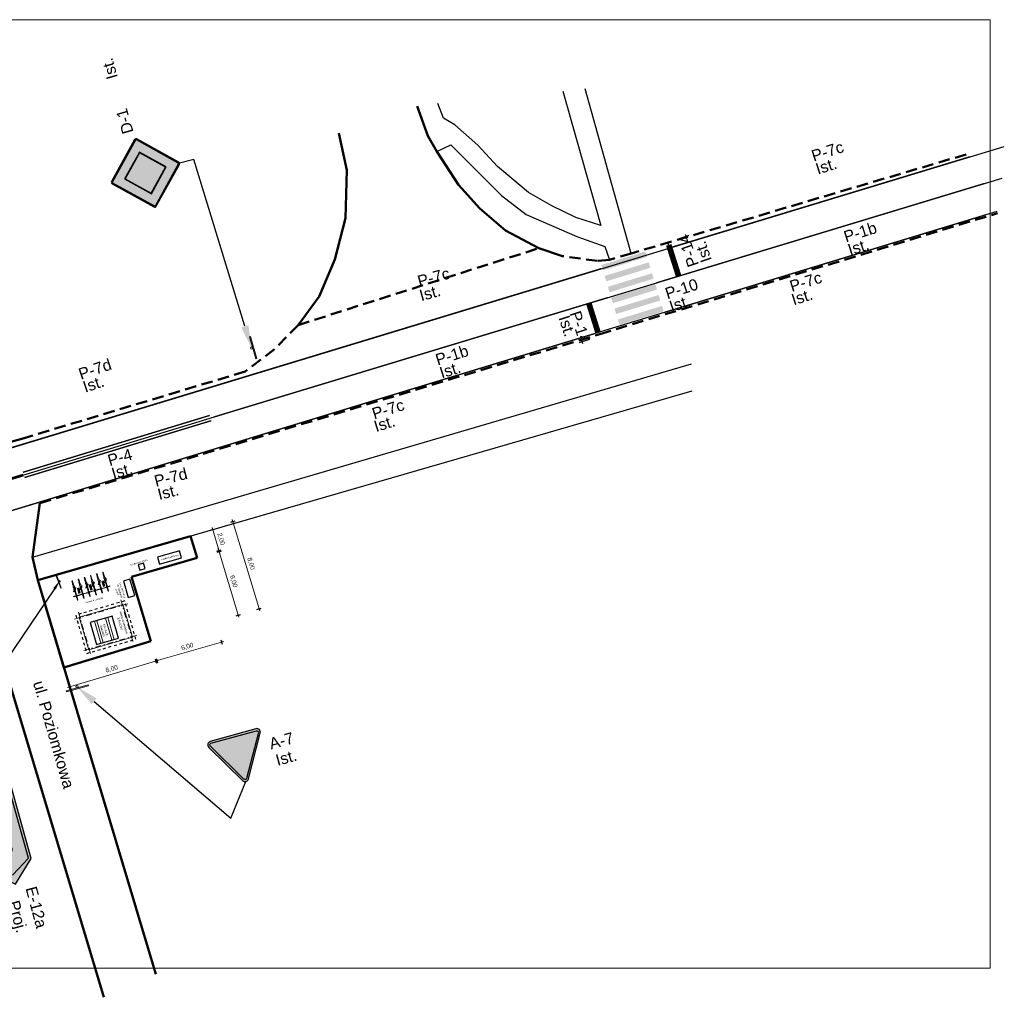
# Model space of a CAD drawing. Header units: millimetres. Extents: x -32728 to 16036, y -21222 to 1675.
# Tile 7 of 58: x 159 to 246, y 461 to 547. Entities that reach past the tile are written whole.
import ezdxf
from ezdxf import colors
from ezdxf.entities.mleader import LeaderData, LeaderLine
from ezdxf.math import Vec2, Vec3

# ---------------------------------------------------------------- set-up
doc = ezdxf.new("R2010")
doc.units = ezdxf.units.MM
for name, pattern in [('02_DONPL_Floorplan-H_revised$0$A-CZ0304_2000 ( Dashdot )', [1.001, 0.5, -0.25, 0.001, -0.25]), ('02_DONPL_Floorplan-H_revised$0$A-CZ0304_2000 DASHED', [1, 0.5, -0.5]), ('2', [1.5, 1, -0.5]), ('P-14', [1, 0.75, -0.25]), ('P-1B', [6, 2, -4]), ('P-1E', [2, 0, -1, 1]), ('P-7c', [2, 1, -1]), ('P-7d', [1, 1, 0])]:
    doc.linetypes.add(name, pattern=pattern)
doc.layers.add('0  podklady', color=250, linetype='Continuous', lineweight=5, plot=False)
doc.layers.add('pomoc', color=2, linetype='Continuous', lineweight=30, plot=False)
for name, color, linetype, lineweight in [('1 MOP zagospodarowanie', 250, 'Continuous', 30), ('1 pojazdy', 250, 'Continuous', 15), ('1 wiata', 250, 'Continuous', 20), ('10 znaki pionowe istniejące', 251, 'Continuous', 15), ('10 znaki pionowe projektowane', 1, 'Continuous', 15), ('10 znaki poziome istniejące', 251, 'Continuous', 15), ('2 droga', 250, 'Continuous', 50), ('2 kraweznik opornik', 5, 'Continuous', 50)]:
    doc.layers.add(name, color=color, linetype=linetype, lineweight=lineweight)
for name, color, linetype, lineweight, true_color in [('2 krawedz jezdni', 7, '2', 50, 0x000000), ('2 kraweznik wysoki', 7, 'Continuous', 50, 0x000000), ('4 wymiary', 7, 'Continuous', 15, 0x000000)]:
    doc.layers.add(name, color=color, linetype=linetype, lineweight=lineweight, true_color=true_color)
doc.layers.add('a znaki kierunku i miejscowosci', color=250, linetype='Continuous')
doc.layers.add('a znaki szlaki rowerowe', color=7, linetype='Continuous')
for name, color, linetype, true_color in [('ZWTraffic_Grey_0_0_0', 7, 'Continuous', 0x000000), ('ZWTraffic_Grey_1', 7, 'Continuous', 0x4c4c4c), ('ZWTraffic_Grey_2', 7, 'Continuous', 0xe1e1e1), ('ZWTraffic_Grey_255_255_255', 7, 'Continuous', 0xffffff)]:
    doc.layers.add(name, color=color, linetype=linetype, true_color=true_color)
doc.styles.add('Annotative', font='arial.ttf')
doc.styles.add('ARIAL', font='arial.ttf')
doc.styles.add('plan', font='arial.ttf', dxfattribs={"height": 1})
doc.styles.get("Standard").update_dxf_attribs({"font": 'arial.ttf'})
doc.dimstyles.new('plan', dxfattribs={"dimtxt": 1, "dimasz": 0.5, "dimexe": 0.5, "dimexo": 0.625, "dimgap": 0.2, "dimtad": 1, "dimzin": 1, "dimtxsty": 'plan', "dimblk": 'ARCHTICK', "dimcen": 1, "dimdle": 0.5, "dimadec": 4, "dimazin": 0, "dimtfac": 1, "dimtmove": 0, "dimatfit": 3, "dimfxl": 0.5, "dimfxlon": 1, "dimlwd": 15, "dimarcsym": 0})
picture_1 = doc.add_image_def('image49.png', size_in_pixel=(1872, 874))
picture_2 = doc.add_image_def('image115.png', size_in_pixel=(746, 746))

# ---------------------------------------------------------------- blocks, each defined once
blk = doc.blocks.new('Słupek')
h = blk.add_hatch(color=256)
h.paths.add_polyline_path([(-50, -5), (0, -5), (50, -5), (50, -10), (-50, -10)])
h.paths.add_polyline_path([(5, 0, 1), (-5, 0, 1)])
at = {"color": 7}
blk.add_lwpolyline([(-50, -5), (50, -5), (50, -10), (-50, -10)], close=True, dxfattribs=at)
blk.add_circle((0, 0), 5, dxfattribs=at)
blk = doc.blocks.new('P_Opis_Pionowe')
for tag, p in [('Symbol', (0, 0)), ('Stan', (5, 0))]:
    blk.add_attdef(tag, p, '', height=1)
at = {"flags": 1}
for tag, p in [('Wielkość', (0, -1.2)), ('Odblaskowość', (0, -2.4)), ('Aktywny', (0, -3.6)), ('Ilość', (0, -4.8)), ('Dodatkowe', (0, -6)), ('Kilometraż', (0, -7.2)), ('NrDrogi', (0, -8.4))]:
    blk.add_attdef(tag, p, '', height=1, dxfattribs=at)
blk = doc.blocks.new('A-7_')
at = {"layer": 'ZWTraffic_Grey_1'}
h = blk.add_hatch(color=256, dxfattribs=at)
h.dxf.hatch_style = 2
edge = h.paths.add_edge_path()
edge.add_arc((416, 783), 63, 330, 449.9871)
edge.add_line((416, 846), (416, 846))
edge.add_line((416, 846), (-416, 846))
edge.add_line((-416, 846), (-416, 846))
edge.add_arc((-416, 783), 63, 90, 210)
edge.add_line((-470, 752), (-55, 32))
edge.add_arc((0, 63), 63, 210, 330)
edge.add_line((55, 32), (470, 752))
h.paths.add_polyline_path([(440, 769, 0.57735), (416, 811), (-416, 811, 0.57735), (-440, 769), (-24, 49, 0.57735), (24, 49)])
h.paths.add_polyline_path([(210, 794), (210, 739, -0.385314), (-121, 373), (-217, 416), (-131, 478, 0.385314), (105, 739), (105, 794), (157, 739)], flags=16)
at = {"layer": 'ZWTraffic_Grey_2'}
h = blk.add_hatch(color=256, dxfattribs=at)
h.dxf.hatch_style = 1
h.paths.add_polyline_path([(-440, 769, -0.57735), (-416, 811), (416, 811, -0.57735), (440, 769), (24, 49, -0.57735), (-24, 49)])
at = {"layer": 'ZWTraffic_Grey_1'}
blk.add_lwpolyline([(-416, 846, 0.57735), (-470, 752), (-55, 32, 0.57735), (55, 32), (470, 752, 0.57735), (416, 846)], format="xyb", close=True, dxfattribs=at)
at = {"layer": 'ZWTraffic_Grey_2'}
blk.add_lwpolyline([(-416, 811), (416, 811, -0.57735), (440, 769), (24, 49, -0.57735), (-24, 49), (-440, 769, -0.57735)], format="xyb", close=True, dxfattribs=at)
blk = doc.blocks.new('D-1_')
at = {"layer": 'ZWTraffic_Grey_0_0_0'}
h = blk.add_hatch(color=256, dxfattribs=at)
h.dxf.hatch_style = 1
h.paths.add_polyline_path([(-615, 603), (-21, 9, 0.414214), (21, 9), (615, 603, 0.414214), (615, 645), (21, 1239, 0.414214), (-21, 1239), (-615, 645, 0.414214)])
h.paths.add_polyline_path([(-602, 615), (-8, 22, 0.414214), (8, 22), (602, 615, 0.414214), (602, 632), (8, 1226, 0.414214), (-8, 1226), (-602, 632, 0.414214)], flags=16)
h.paths.add_polyline_path([(0, 242), (-382, 624), (0, 1006), (382, 624)], flags=0)
h.paths.add_polyline_path([(0, 255), (-369, 624), (0, 993), (369, 624)], flags=0)
h = blk.add_hatch(color=256, dxfattribs=at)
h.dxf.hatch_style = 1
h.paths.add_polyline_path([(-381, 624), (0, 1006), (382, 624), (0, 242)])
h.paths.add_polyline_path([(-369, 624), (0, 993), (369, 624), (0, 255)], flags=16)
at = {"layer": 'ZWTraffic_Grey_2'}
h = blk.add_hatch(color=256, dxfattribs=at)
h.dxf.hatch_style = 1
h.paths.add_polyline_path([(0, 255), (369, 624), (0, 993), (-369, 624)])
at = {"layer": 'ZWTraffic_Grey_255_255_255'}
h = blk.add_hatch(color=256, dxfattribs=at)
h.dxf.hatch_style = 1
h.paths.add_polyline_path([(-602, 615, -0.414214), (-602, 632), (-8, 1226, -0.414214), (8, 1226), (602, 632, -0.414214), (602, 615), (8, 22, -0.414214), (-8, 22)])
h.paths.add_polyline_path([(-381, 624), (0, 1006), (382, 624), (0, 242)], flags=16)
h.paths.add_polyline_path([(-369, 624), (0, 993), (369, 624), (0, 255)], flags=0)
at = {"layer": 'ZWTraffic_Grey_0_0_0'}
for points in [[(21, 9), (615, 603, 0.414214), (615, 645), (21, 1239, 0.414214), (-21, 1239), (-615, 645, 0.414214), (-615, 603), (-21, 9, 0.414214)], [(8, 22), (602, 615, 0.414214), (602, 632), (8, 1226, 0.414214), (-8, 1226), (-602, 632, 0.414214), (-602, 615), (-8, 22, 0.414214), (8, 22)]]:
    blk.add_lwpolyline(points, format="xyb", close=True, dxfattribs=at)
for points in [[(0, 242), (382, 624), (0, 1006), (-381, 624), (0, 242)], [(0, 255), (369, 624), (0, 993), (-369, 624), (0, 255)]]:
    blk.add_lwpolyline(points, close=True, dxfattribs=at)
blk = doc.blocks.new('P_Opis_Poziome')
for tag, p in [('SYMBOL', (0, 0)), ('DŁUGOŚĆ', (0, -1.2)), ('STAN', (0, -2.4))]:
    blk.add_attdef(tag, p, '', height=1)
at = {"flags": 1}
for tag, p in [('Powierzchnia', (0, -3.6)), ('Powierzchnia_na_mb', (0, -4.8))]:
    blk.add_attdef(tag, p, '', height=1, dxfattribs=at)
blk = doc.blocks.new('zw$9148')
at = {"layer": 'a znaki szlaki rowerowe'}
h = blk.add_hatch(color=22, dxfattribs=at)
h.dxf.hatch_style = 1
h.paths.add_polyline_path([(0, 0), (6.041, 0), (6.933, 0.975), (6.041, 1.95), (0, 1.95)])
h.paths.add_polyline_path([(0.087, 0.12), (5.988, 0.12), (6.502, 0.975), (5.988, 1.83), (0.087, 1.83)], flags=16)
blk.add_hatch(color=255, dxfattribs=at).paths.add_polyline_path([(0.087, 0.12), (5.988, 0.12), (6.502, 0.975), (5.988, 1.83), (0.087, 1.83)])
at = {"layer": 'a znaki szlaki rowerowe', "color": 22}
for p, q in [((6.933, 0.975), (6.041, 1.95)), ((6.041, 0), (6.933, 0.975))]:
    blk.add_line(p, q, dxfattribs=at)
for points in [[(6.041, 1.95), (0, 1.95), (0, 0), (6.041, 0)], [(6.502, 0.975), (5.988, 1.83), (0.087, 1.83), (0.087, 0.12), (5.988, 0.12), (6.502, 0.975)]]:
    blk.add_lwpolyline(points, dxfattribs=at)
at = {"layer": 'a znaki szlaki rowerowe', "color": 22, "insert": (2.433, 1.476), "char_height": 0.90214, "attachment_point": 1, "style": 'ARIAL'}
blk.add_mtext('{\\fArial|b1|i0|c238|p34;700m}', dxfattribs=at)
at = {"layer": 'a znaki kierunku i miejscowosci', "color": 255}
image = blk.add_image(picture_2, insert=(0.37, 0.193), size_in_units=(1.554, 1.554), rotation=0, dxfattribs=at)
image.dxf.flags = 7
blk = doc.blocks.new('A$C54DE1B4C')
at = {"layer": '1 pojazdy'}
for p, q in [((0.33, 0.305), (0.025, 0.305)), ((0.33, 0.255), (0.025, 0.255)), ((0.27, 0.245), (0.27, 0.255)), ((0.39, 0.245), (0.27, 0.245)), ((0.29, 0.237), (0.29, 0.245)), ((0.37, 0.237), (0.29, 0.237)), ((0.474, 0.31), (0.33, 0.31)), ((0.33, 0.31), (0.33, 0.28)), ((0.33, 0.25), (0.33, 0.28)), ((0.474, 0.25), (0.33, 0.25)), ((0.37, 0.237), (0.37, 0.245)), ((0.39, 0.245), (0.39, 0.25)), ((0.472, 0.304), (0.469, 0.289)), ((0.469, 0.272), (0.469, 0.289)), ((0.472, 0.257), (0.469, 0.272)), ((0.539, 0.344), (0.517, 0.343)), ((0.539, 0.217), (0.517, 0.218)), ((0.686, 0.309), (0.572, 0.341)), ((0.686, 0.252), (0.572, 0.22)), ((0.652, 0.353), (0.652, 0.423)), ((0.652, 0.423), (0.692, 0.423)), ((0.692, 0.353), (0.652, 0.353)), ((0.652, 0.35), (0.652, 0.34)), ((0.652, 0.35), (0.815, 0.35)), ((0.652, 0.34), (0.815, 0.34)), ((0.662, 0.353), (0.662, 0.35)), ((1.284, 0.25), (0.68, 0.25)), ((0.682, 0.353), (0.682, 0.35)), ((1.284, 0.31), (0.684, 0.31)), ((0.692, 0.423), (0.692, 0.353)), ((0.895, 0.24), (0.695, 0.24)), ((0.695, 0.23), (0.695, 0.24)), ((0.895, 0.23), (0.695, 0.23)), ((0.708, 0.281), (0.708, 0.282)), ((0.708, 0.281), (0.708, 0.279)), ((0.939, 0.22), (0.775, 0.22)), ((0.775, 0.21), (0.775, 0.22)), ((0.939, 0.21), (0.775, 0.21)), ((0.785, 0.36), (0.785, 0.35)), ((0.785, 0.36), (0.805, 0.36)), ((0.785, 0.34), (0.785, 0.31)), ((0.785, 0.24), (0.785, 0.25)), ((0.785, 0.22), (0.785, 0.23)), ((0.785, 0.2), (0.785, 0.21)), ((0.805, 0.2), (0.785, 0.2)), ((0.805, 0.36), (0.805, 0.35)), ((0.805, 0.34), (0.805, 0.31)), ((0.805, 0.24), (0.805, 0.25)), ((0.805, 0.22), (0.805, 0.23)), ((0.805, 0.2), (0.805, 0.21)), ((0.815, 0.35), (0.815, 0.34)), ((0.895, 0.23), (0.895, 0.24)), ((0.899, 0.207), (0.939, 0.207)), ((0.899, 0.137), (0.899, 0.207)), ((0.939, 0.137), (0.899, 0.137)), ((0.909, 0.207), (0.909, 0.21)), ((0.929, 0.207), (0.929, 0.21)), ((0.939, 0.21), (0.939, 0.22)), ((0.939, 0.207), (0.939, 0.137)), ((1.28, 0.3), (1.236, 0.3)), ((1.28, 0.26), (1.236, 0.26)), ((1.356, 0.29), (1.265, 0.29)), ((1.356, 0.27), (1.265, 0.27)), ((1.3, 0.295), (1.3, 0.29)), ((1.3, 0.265), (1.3, 0.27)), ((1.356, 0.31), (1.307, 0.31)), ((1.356, 0.25), (1.307, 0.25)), ((1.356, 0.33), (1.315, 0.33)), ((1.356, 0.23), (1.315, 0.23)), ((1.356, 0.315), (1.32, 0.315)), ((1.356, 0.245), (1.32, 0.245)), ((1.346, 0.474), (1.346, 0.469)), ((1.386, 0.474), (1.346, 0.474)), ((1.386, 0.469), (1.346, 0.469)), ((1.386, 0.091), (1.346, 0.091)), ((1.346, 0.086), (1.346, 0.091)), ((1.386, 0.086), (1.346, 0.086)), ((1.376, 0.56), (1.356, 0.56)), ((1.356, 0.56), (1.356, 0.474)), ((1.356, 0.469), (1.356, 0.28)), ((1.356, 0.091), (1.356, 0.28)), ((1.356, 0), (1.356, 0.086)), ((1.376, 0), (1.356, 0)), ((1.376, 0.56), (1.376, 0.474)), ((1.376, 0.469), (1.376, 0.28)), ((1.437, 0.33), (1.376, 0.33)), ((1.437, 0.315), (1.376, 0.315)), ((1.478, 0.31), (1.376, 0.31)), ((1.376, 0.091), (1.376, 0.28)), ((1.478, 0.25), (1.376, 0.25)), ((1.437, 0.245), (1.376, 0.245)), ((1.437, 0.23), (1.376, 0.23)), ((1.376, 0), (1.376, 0.086)), ((1.386, 0.474), (1.386, 0.469)), ((1.386, 0.086), (1.386, 0.091)), ((1.437, 0.33), (1.437, 0.315)), ((1.437, 0.23), (1.437, 0.245)), ((1.478, 0.31), (1.478, 0.28)), ((1.727, 0.305), (1.478, 0.305)), ((1.478, 0.25), (1.478, 0.28)), ((1.727, 0.255), (1.478, 0.255))]:
    blk.add_line(p, q, dxfattribs=at)
blk.add_circle((1.236, 0.28), 0.02, dxfattribs=at)
blk.add_circle((1.236, 0.28), 0.02, dxfattribs=at)
for centre, radius, start, end in [((0.025, 0.28), 0.025, 90, 270), ((0.521, 0.293), 0.05, 93.87658, 167.85701), ((0.521, 0.268), 0.05, 192.14299, 266.12342), ((0.546, 0.245), 0.1, 74.42973, 93.87658), ((0.546, 0.316), 0.1, 266.12342, 285.57027), ((0.678, 0.28), 0.03, 2.82692, 74.42973), ((0.678, 0.281), 0.03, 285.57027, 357.17308), ((1.267, 0.28), 0.0103, 104.64529, 255.35471), ((1.315, 0.295), 0.035, 90, 171.36341), ((1.278, 0.28), 0.02, 29.99715, 84.3527), ((1.278, 0.28), 0.02, 275.6473, 330.00285), ((1.315, 0.265), 0.035, 188.63659, 270), ((1.32, 0.295), 0.02, 90, 180), ((1.32, 0.265), 0.02, 180, 270), ((1.727, 0.28), 0.025, 270, 90)]:
    blk.add_arc(centre, radius, start, end, dxfattribs=at)
blk = doc.blocks.new('_ArchTick')
at = {"color": 0, "linetype": 'ByBlock', "const_width": 0.15}
blk.add_lwpolyline([(-0.5, -0.5), (0.5, 0.5)], dxfattribs=at)
blk = doc.blocks.new('*D270')
at = {"layer": '4 wymiary', "color": 0, "linetype": 'ByBlock', "lineweight": 15}
blk.add_line((163.137, 488.156), (171.182, 490.571), dxfattribs=at)
at = {"layer": '4 wymiary', "color": 0, "linetype": 'ByBlock', "lineweight": -2}
for p, q in [((170.933, 490.705), (171.048, 490.322)), ((163.271, 488.405), (163.386, 488.022))]:
    blk.add_line(p, q, dxfattribs=at)
at = {"layer": 'Defpoints', "color": 0}
for p in [(170.476, 492.227), (170.99, 490.514), (162.814, 489.927)]:
    blk.add_point(p, dxfattribs=at)
at = {"layer": '4 wymiary', "color": 0, "lineweight": 15, "xscale": 0.2, "yscale": 0.2, "zscale": 0.2}
for p, rotation in [((170.99, 490.514), 16.71085195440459), ((163.328, 488.213), 196.7108519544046)]:
    blk.add_blockref('_ArchTick', p, dxfattribs=dict(at, rotation=rotation))
at = {"layer": '4 wymiary', "color": 0, "insert": (167.033, 489.785), "char_height": 0.4, "attachment_point": 5, "rotation": 16.71085, "style": 'ARIAL'}
blk.add_mtext('8,00', dxfattribs=at)
blk = doc.blocks.new('*D271')
at = {"layer": '4 wymiary', "color": 0, "linetype": 'ByBlock', "lineweight": -2}
for p, q in [((177.493, 502.687), (177.876, 502.802)), ((179.794, 495.025), (180.177, 495.14))]:
    blk.add_line(p, q, dxfattribs=at)
at = {"layer": '4 wymiary', "color": 0, "linetype": 'ByBlock', "lineweight": 15}
blk.add_line((180.043, 494.891), (177.627, 502.936), dxfattribs=at)
at = {"layer": 'Defpoints', "color": 0}
for p in [(177.685, 502.745), (160.513, 497.589), (162.814, 489.927)]:
    blk.add_point(p, dxfattribs=at)
at = {"layer": '4 wymiary', "color": 0, "lineweight": 15, "xscale": 0.2, "yscale": 0.2, "zscale": 0.2}
for p, rotation in [((177.685, 502.745), 106.7108519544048), ((179.985, 495.082), 286.7108519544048)]:
    blk.add_blockref('_ArchTick', p, dxfattribs=dict(at, rotation=rotation))
at = {"layer": '4 wymiary', "color": 0, "insert": (179.257, 499.04), "char_height": 0.4, "attachment_point": 5, "rotation": 286.71085, "style": 'ARIAL'}
blk.add_mtext('8,00', dxfattribs=at)
blk = doc.blocks.new('*D272')
at = {"layer": '4 wymiary', "color": 0, "linetype": 'ByBlock', "lineweight": -2}
for p, q in [((176.262, 500.145), (176.645, 500.26)), ((177.964, 494.475), (178.347, 494.59))]:
    blk.add_line(p, q, dxfattribs=at)
at = {"layer": '4 wymiary', "color": 0, "linetype": 'ByBlock', "lineweight": 15}
blk.add_line((176.396, 500.394), (178.213, 494.341), dxfattribs=at)
at = {"layer": 'Defpoints', "color": 0}
for p in [(168.774, 497.897), (178.156, 494.533), (170.476, 492.227)]:
    blk.add_point(p, dxfattribs=at)
at = {"layer": '4 wymiary', "color": 0, "lineweight": 15, "xscale": 0.2, "yscale": 0.2, "zscale": 0.2}
for p, rotation in [((176.454, 500.203), 106.7108519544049), ((178.156, 494.533), 286.7108519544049)]:
    blk.add_blockref('_ArchTick', p, dxfattribs=dict(at, rotation=rotation))
at = {"layer": '4 wymiary', "color": 0, "insert": (177.727, 497.494), "char_height": 0.4, "attachment_point": 5, "rotation": 286.71085, "style": 'ARIAL'}
blk.add_mtext('6,00', dxfattribs=at)
blk = doc.blocks.new('*D273')
at = {"layer": '4 wymiary', "color": 0, "linetype": 'ByBlock', "lineweight": 15}
blk.add_line((176.532, 499.933), (175.865, 502.239), dxfattribs=at)
at = {"layer": '4 wymiary', "color": 0, "linetype": 'ByBlock', "lineweight": -2}
for p, q in [((175.728, 501.991), (176.113, 502.102)), ((176.284, 500.07), (176.668, 500.181))]:
    blk.add_line(p, q, dxfattribs=at)
at = {"layer": 'Defpoints', "color": 0}
for p in [(173.982, 501.486), (175.92, 502.046), (174.538, 499.564)]:
    blk.add_point(p, dxfattribs=at)
at = {"layer": '4 wymiary', "color": 0, "lineweight": 15, "xscale": 0.2, "yscale": 0.2, "zscale": 0.2}
for p, rotation in [((175.92, 502.046), 106.1341294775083), ((176.476, 500.125), 286.1341294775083)]:
    blk.add_blockref('_ArchTick', p, dxfattribs=dict(at, rotation=rotation))
at = {"layer": '4 wymiary', "color": 0, "insert": (176.621, 501.208), "char_height": 0.4, "attachment_point": 5, "rotation": 286.13413, "style": 'ARIAL'}
blk.add_mtext('2,00', dxfattribs=at)
blk = doc.blocks.new('*D274')
at = {"layer": '4 wymiary', "color": 0, "linetype": 'ByBlock', "lineweight": 15}
blk.add_line((170.724, 490.436), (176.872, 492.215), dxfattribs=at)
at = {"layer": '4 wymiary', "color": 0, "linetype": 'ByBlock', "lineweight": -2}
for p, q in [((176.624, 492.351), (176.735, 491.967)), ((170.86, 490.684), (170.971, 490.3))]:
    blk.add_line(p, q, dxfattribs=at)
at = {"layer": 'Defpoints', "color": 0}
for p in [(174.538, 499.564), (168.774, 497.897), (176.68, 492.159)]:
    blk.add_point(p, dxfattribs=at)
at = {"layer": '4 wymiary', "color": 0, "lineweight": 15, "xscale": 0.2, "yscale": 0.2, "zscale": 0.2}
for p, rotation in [((176.68, 492.159), 16.13412947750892), ((170.916, 490.492), 196.1341294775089)]:
    blk.add_blockref('_ArchTick', p, dxfattribs=dict(at, rotation=rotation))
at = {"layer": '4 wymiary', "color": 0, "insert": (173.675, 491.749), "char_height": 0.4, "attachment_point": 5, "rotation": 16.13413, "style": 'ARIAL'}
blk.add_mtext('6,00', dxfattribs=at)

msp = doc.modelspace()

# ---------------------------------------------------------------- hatches: boundary and pattern name
at = {"layer": '10 znaki poziome istniejące'}
h = msp.add_hatch(color=256, dxfattribs=at)
h.paths.add_polyline_path([(211.679, 520.033), (215.56, 521.229), (215.414, 521.707), (211.534, 520.511)])
h.paths.add_polyline_path([(211.388, 520.989), (215.268, 522.185), (215.123, 522.664), (211.242, 521.468)])
h.paths.add_polyline_path([(211.096, 521.946), (214.977, 523.142), (214.831, 523.62), (210.95, 522.424)])
h.paths.add_polyline_path([(210.804, 522.902), (214.685, 524.099), (214.539, 524.577), (210.659, 523.381)])
h.paths.add_polyline_path([(210.513, 523.859), (214.393, 525.055), (214.248, 525.533), (210.367, 524.337)])
h.paths.add_polyline_path([(210.221, 524.815), (214.102, 526.012), (213.956, 526.49), (210.075, 525.294)])

# ---------------------------------------------------------------- linework, layer by layer
at = {"layer": '1 MOP zagospodarowanie', "color": 7, "lineweight": 50}
for p, q in [((165.242, 496.728), (165.101, 497.215)), ((166.348, 497.048), (166.207, 497.535)), ((164.202, 496.428), (164.061, 496.915))]:
    msp.add_line(p, q, dxfattribs=at)
at = {"layer": '1 MOP zagospodarowanie', "color": 7, "lineweight": 20}
for p, q in [((166.081, 492.061), (165.522, 493.981)), ((166.273, 492.117), (165.714, 494.037)), ((167.041, 492.34), (166.483, 494.261)), ((167.233, 492.396), (166.675, 494.317))]:
    msp.add_line(p, q, dxfattribs=at)
at = {"layer": '1 MOP zagospodarowanie', "color": 7}
for points in [[(171.238, 499.009), (173.16, 499.56), (172.987, 500.166), (171.064, 499.615)], [(169.827, 499.091), (169.346, 498.952), (169.485, 498.472), (169.965, 498.611)], [(168.052, 497.516), (168.484, 496.079), (169.058, 496.252), (168.627, 497.689)], [(167.059, 494.428), (165.138, 493.87), (165.697, 491.949), (167.617, 492.508)]]:
    msp.add_lwpolyline(points, close=True, dxfattribs=at)
at = {"layer": '1 wiata', "linetype": '02_DONPL_Floorplan-H_revised$0$A-CZ0304_2000 ( Dashdot )'}
for p, q in [((168.447, 495.527), (163.759, 494.171)), ((167.828, 495.869), (168.906, 492.142)), ((164.101, 494.791), (165.179, 491.063)), ((169.247, 492.761), (164.56, 491.405))]:
    msp.add_line(p, q, dxfattribs=at)
at = {"layer": '1 wiata', "linetype": '02_DONPL_Floorplan-H_revised$0$A-CZ0304_2000 DASHED', "lineweight": 30, "ltscale": 0.5}
msp.add_lwpolyline([(163.856, 494.522), (164.828, 491.16), (169.151, 492.41), (168.178, 495.772)], close=True, dxfattribs=at)
at = {"layer": '1 wiata'}
for points in [[(164.165, 494.351), (164.999, 491.469), (168.841, 492.581), (168.008, 495.463)], [(167.892, 495.429), (167.926, 495.314), (168.041, 495.347), (168.008, 495.463)], [(164.165, 494.351), (164.199, 494.236), (164.314, 494.269), (164.281, 494.385)], [(168.693, 492.663), (168.726, 492.548), (168.841, 492.581), (168.808, 492.696)], [(164.966, 491.585), (164.999, 491.469), (165.114, 491.503), (165.081, 491.618)]]:
    msp.add_lwpolyline(points, close=True, dxfattribs=at)
at = {"layer": '10 znaki poziome istniejące', "linetype": 'P-7c', "const_width": 0.12, "flags": 128}
for points in [[(216.328, 526.877), (242.477, 534.808)], [(243.935, 529.725), (215.645, 521.139)], [(179.089, 515.582), (210.07, 524.979)], [(209.465, 519.264), (179.489, 510.166)], [(160.62, 504.439), (151.048, 501.534)]]:
    msp.add_lwpolyline(points, dxfattribs=at)
at = {"layer": '10 znaki poziome istniejące', "linetype": 'P-1B', "const_width": 0.12, "flags": 128}
for points in [[(214.916, 523.725), (243.75, 532.457)], [(176.006, 511.938), (178.074, 512.567), (210.658, 522.436)]]:
    msp.add_lwpolyline(points, dxfattribs=at)
at = {"layer": '10 znaki poziome istniejące', "linetype": 'P-14', "const_width": 0.5, "flags": 128}
for points in [[(216.869, 524.356), (216.009, 527.068)], [(209.792, 519.36), (209, 521.877)]]:
    msp.add_lwpolyline(points, dxfattribs=at)
at = {"layer": '10 znaki poziome istniejące', "linetype": 'P-7d', "const_width": 0.12, "flags": 128}
for points in [[(141.287, 504.116), (179.127, 515.594)], [(179.213, 510.082), (160.757, 504.481)]]:
    msp.add_lwpolyline(points, dxfattribs=at)
at = {"layer": '10 znaki poziome istniejące', "linetype": 'Continuous', "const_width": 0.12, "flags": 128}
for points in [[(159.214, 507.078), (175.644, 512.079)], [(159.353, 506.619), (175.784, 511.619)]]:
    msp.add_lwpolyline(points, dxfattribs=at)
at = {"layer": '10 znaki poziome istniejące', "linetype": 'P-1E', "const_width": 0.24, "flags": 128}
msp.add_lwpolyline([(153.878, 505.204), (159.242, 506.836)], dxfattribs=at)
at = {"layer": '2 droga', "lineweight": 30}
for points in [[(206.699, 540.586), (210.024, 528.777), (207.849, 529.461), (205.736, 530.486), (203.685, 531.667), (200.95, 533.967), (199.21, 535.831), (197.198, 537.634), (196.203, 538.205), (195.705, 539.491)], [(212.716, 526.318), (208.657, 540.772)], [(195.605, 535.271), (196.857, 535.873), (201.304, 531.403), (203.459, 529.752), (207.926, 527.791), (210.393, 526.917), (210.798, 525.751)], [(160.067, 499.629), (218.018, 516.625)], [(160.513, 497.589), (218.067, 514.239)]]:
    msp.add_lwpolyline(points, dxfattribs=at)
at = {"layer": '2 droga'}
for points in [[(206.656, 526.085), (204.598, 526.784), (201.665, 528.319), (199.393, 530.261), (197.509, 532.358), (195.605, 535.271), (194.809, 536.65), (193.896, 539.272)], [(187.005, 536.898), (187.689, 533.635), (187.595, 529.409), (186.632, 525.773), (185.265, 522.542), (183.431, 520.025)], [(170.905, 462.975), (160.513, 497.589), (160.067, 499.629), (160.707, 504.368)], [(151.222, 501.377), (154.873, 498.192), (155.689, 496.308), (166.341, 460.936)]]:
    msp.add_lwpolyline(points, dxfattribs=at)
at = {"layer": '2 krawedz jezdni', "color": 0}
for points in [[(242.15, 535.015), (212.716, 526.318), (210.798, 525.751), (209.744, 525.658), (206.656, 526.085)], [(160.707, 504.368), (209.945, 519.22), (244.931, 529.857)], [(183.431, 520.025), (204.598, 526.784)], [(183.431, 520.025), (181.334, 517.896), (178.751, 515.935), (159.113, 510.032), (117.137, 497.381), (95.18, 490.482)]]:
    msp.add_lwpolyline(points, dxfattribs=at)
at = {"layer": '2 kraweznik opornik'}
for p, q in [((173.963, 501.48), (160.513, 497.589)), ((174.538, 499.564), (173.963, 501.48)), ((170.476, 492.227), (168.774, 497.897)), ((170.476, 492.227), (162.814, 489.927))]:
    msp.add_line(p, q, dxfattribs=at)
msp.add_lwpolyline([(168.774, 497.897), (174.538, 499.564)], dxfattribs=at)
at = {"layer": '2 kraweznik wysoki'}
msp.add_line((162.814, 489.927), (160.513, 497.589), dxfattribs=at)
at = {"layer": 'pomoc'}
msp.add_line((209.792, 519.36), (209, 521.877), dxfattribs=at)
for points in [[(94.529, 489.934), (245.518, 535.73)], [(95.538, 487.448), (178.074, 512.567), (245.322, 532.934)], [(244.861, 530.006), (94.992, 484.522)], [(216.872, 524.346), (215.968, 527.197)]]:
    msp.add_lwpolyline(points, dxfattribs=at)

# ---------------------------------------------------------------- block references
at = {"layer": '1 MOP zagospodarowanie', "rotation": 286.134129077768}
for p in [(164.364, 497.766), (164.902, 497.921), (165.44, 498.077), (165.978, 498.233), (163.279, 497.452), (163.826, 497.61)]:
    msp.add_blockref('A$C54DE1B4C', p, dxfattribs=at)
at = {"layer": '10 znaki pionowe istniejące', "rotation": 106.0542196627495}
msp.add_blockref('P_Opis_Pionowe', (168.953, 536.992), dxfattribs=at).add_auto_attribs({'Symbol': 'D-1', 'Stan': 'Ist.'})
at = {"layer": '10 znaki pionowe istniejące'}
for name, p, xscale, yscale, zscale, rotation in [('D-1_', (172.987, 534.257), 0.005000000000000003, 0.005000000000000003, 0.005000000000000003, 106.0542196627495), ('Słupek', (179.319, 517.998), 0.02, 0.02, 0.02, 106.0542196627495), ('Słupek', (163.962, 488.241), 0.02, 0.02, 0.02, 15.49198552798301), ('A-7_', (178.829, 479.906), 0.005, 0.005, 0.005, 15.49198552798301)]:
    msp.add_blockref(name, p, dxfattribs=dict(at, xscale=xscale, yscale=yscale, zscale=zscale, rotation=rotation))
ref = msp.add_blockref('P_Opis_Pionowe', (181.033, 482.712), dxfattribs=dict(at, rotation=15.49198552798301))
ref.add_attrib('Symbol', 'A-7', (181.033, 482.712), dxfattribs={"layer": '0', "height": 1, "rotation": 15.49199})
ref.add_attrib('Stan', 'Ist.', (181.607, 481.27), dxfattribs={"layer": '0', "height": 1, "rotation": 15.49199})
at = {"layer": '10 znaki pionowe projektowane'}
for name, p, xscale, yscale, zscale, rotation in [('Słupek', (162.438, 497.506), 0.01217587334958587, 0.01217587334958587, 0.01217587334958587, 290.3796216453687), ('zw$9148', (152.943, 483.706), 2, 2, 2, 285.6221002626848)]:
    msp.add_blockref(name, p, dxfattribs=dict(at, xscale=xscale, yscale=yscale, zscale=zscale, rotation=rotation))
ref = msp.add_blockref('P_Opis_Pionowe', (159.438, 470.519), dxfattribs=dict(at, rotation=285.0401085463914))
ref.add_attrib('Symbol', 'E-12a', (159.438, 470.519), dxfattribs={"layer": '0', "height": 1, "rotation": 1365.04011})
ref.add_attrib('Stan', 'Proj.', (157.918, 469.287), dxfattribs={"layer": '0', "height": 1, "rotation": 1365.04011})
at = {"layer": '10 znaki poziome istniejące'}
ref = msp.add_blockref('P_Opis_Poziome', (228.755, 534.377), dxfattribs=dict(at, rotation=17.81210332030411))
ref.add_attrib('SYMBOL', 'P-7c', (228.755, 534.377), dxfattribs={"layer": '0', "height": 1, "rotation": 17.8121})
ref.add_attrib('STAN', 'Ist.', (229.122, 533.234), dxfattribs={"layer": '0', "height": 1, "rotation": 17.8121})
ref = msp.add_blockref('P_Opis_Poziome', (231.589, 527.275), dxfattribs=dict(at, rotation=17.30751288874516))
ref.add_attrib('SYMBOL', 'P-1b', (231.589, 527.275), dxfattribs={"layer": '0', "height": 1, "rotation": 17.30751})
ref.add_attrib('STAN', 'Ist.', (231.946, 526.129), dxfattribs={"layer": '0', "height": 1, "rotation": 17.30751})
ref = msp.add_blockref('P_Opis_Poziome', (218.675, 525.338), dxfattribs=dict(at, rotation=109.0824412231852))
ref.add_attrib('SYMBOL', 'P-14', (218.675, 525.338), dxfattribs={"layer": '0', "height": 1, "rotation": 109.08244})
ref.add_attrib('STAN', 'Ist.', (219.809, 525.731), dxfattribs={"layer": '0', "height": 1, "rotation": 109.08244})
ref = msp.add_blockref('P_Opis_Poziome', (194.083, 523.358), dxfattribs=dict(at, rotation=15.61846075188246))
ref.add_attrib('SYMBOL', 'P-7c', (194.083, 523.358), dxfattribs={"layer": '0', "height": 1, "rotation": 375.61846})
ref.add_attrib('STAN', 'Ist.', (194.247, 522.112), dxfattribs={"layer": '0', "height": 1, "rotation": 375.61846})
ref = msp.add_blockref('P_Opis_Poziome', (215.887, 522.283), dxfattribs=dict(at, rotation=17.89548453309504))
ref.add_attrib('SYMBOL', 'P-10', (215.887, 522.283), dxfattribs={"layer": '0', "height": 1, "rotation": 17.89548})
ref.add_attrib('STAN', 'Ist.', (216.256, 521.142), dxfattribs={"layer": '0', "height": 1, "rotation": 17.89548})
ref = msp.add_blockref('P_Opis_Poziome', (226.832, 522.92), dxfattribs=dict(at, rotation=17.35220437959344))
ref.add_attrib('SYMBOL', 'P-7c', (226.832, 522.92), dxfattribs={"layer": '0', "height": 1, "rotation": 377.3522})
ref.add_attrib('STAN', 'Ist.', (226.989, 521.744), dxfattribs={"layer": '0', "height": 1, "rotation": 377.3522})
ref = msp.add_blockref('P_Opis_Poziome', (207.288, 521.058), dxfattribs=dict(at, rotation=288.0994972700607))
ref.add_attrib('SYMBOL', 'P-14', (207.288, 521.058), dxfattribs={"layer": '0', "height": 1, "rotation": 288.0995})
ref.add_attrib('STAN', 'Ist.', (206.304, 520.673), dxfattribs={"layer": '0', "height": 1, "rotation": 288.0995})
ref = msp.add_blockref('P_Opis_Poziome', (195.685, 516.462), dxfattribs=dict(at, rotation=17.39277132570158))
ref.add_attrib('SYMBOL', 'P-1b', (195.685, 516.462), dxfattribs={"layer": '0', "height": 1, "rotation": 17.39277})
ref.add_attrib('STAN', 'Ist.', (196.044, 515.317), dxfattribs={"layer": '0', "height": 1, "rotation": 17.39277})
ref = msp.add_blockref('P_Opis_Poziome', (164.315, 515.207), dxfattribs=dict(at, rotation=18.595574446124))
ref.add_attrib('SYMBOL', 'P-7d', (164.315, 515.207), dxfattribs={"layer": '0', "height": 1, "rotation": 18.59557})
ref.add_attrib('STAN', 'Ist.', (164.698, 514.07), dxfattribs={"layer": '0', "height": 1, "rotation": 18.59557})
ref = msp.add_blockref('P_Opis_Poziome', (190.104, 511.724), dxfattribs=dict(at, rotation=17.34463008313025))
ref.add_attrib('SYMBOL', 'P-7c', (190.104, 511.724), dxfattribs={"layer": '0', "height": 1, "rotation": 377.34463})
ref.add_attrib('STAN', 'Ist.', (190.269, 510.606), dxfattribs={"layer": '0', "height": 1, "rotation": 377.34463})
ref = msp.add_blockref('P_Opis_Poziome', (166.843, 507.615), dxfattribs=dict(at, rotation=16.30080378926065))
ref.add_attrib('SYMBOL', 'P-4', (166.843, 507.615), dxfattribs={"layer": '0', "height": 1, "rotation": 376.3008})
ref.add_attrib('STAN', 'Ist.', (167.18, 506.464), dxfattribs={"layer": '0', "height": 1, "rotation": 376.3008})
ref = msp.add_blockref('P_Opis_Poziome', (170.909, 505.797), dxfattribs=dict(at, rotation=14.25014249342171))
ref.add_attrib('SYMBOL', 'P-7d', (170.909, 505.797), dxfattribs={"layer": '0', "height": 1, "rotation": 374.25014})
ref.add_attrib('STAN', 'Ist.', (171.205, 504.633), dxfattribs={"layer": '0', "height": 1, "rotation": 374.25014})

# ---------------------------------------------------------------- texts
at = {"layer": '1 MOP zagospodarowanie', "color": 7, "attachment_point": 1, "style": 'Annotative'}
for s, insert, char_height, width, rotation in [('Ławka betonowa', (171.354, 499.484), 0.15, 4.79627, 15.2892), ('stacja naprawcza', (170.237, 499.301), 0.15, 2.59707, 196.84578), ('\\pxqc;{\\C0;kosz betonowy \\Pdo segregacji \\Pśmieci}', (166.722, 500.809), 0.15, 8.5633, 288.02245), ('Stojaki na rowery', (166.272, 495.96), 0.15, 19.18506, 195.8725), ('\\pxqc;wiata drewniana\\P3,5x4,5m', (167.881, 494.936), 0.2, 2.16427, 286.13413), ('{\\C7;ławostół}', (166.18, 493.648), 0.2, 8.3826, 285.78629), ('ławostół', (166.461, 493.744), 0.2, 0.88002, 285.78629)]:
    msp.add_mtext(s, dxfattribs=dict(at, insert=insert, char_height=char_height, width=width, rotation=rotation))
at = {"layer": '4 wymiary', "insert": (161.054, 488.86), "char_height": 1, "width": 16.73043, "attachment_point": 1, "rotation": 286.07802, "style": 'plan'}
msp.add_mtext('ul. Poziomkowa', dxfattribs=at)

# ---------------------------------------------------------------- dimensions: what is measured, and where the dimension line sits
at = {"layer": '4 wymiary', "linetype": 'ByBlock'}
for p1, p2, distance, picture, middle in [((162.814, 489.927), (160.513, 497.589), -17.929, '*D271', (179.257, 499.04)), ((174.538, 499.564), (173.982, 501.486), -2.018, '*D273', (176.621, 501.208)), ((168.774, 497.897), (174.538, 499.564), -7.709, '*D274', (173.675, 491.749)), ((162.814, 489.927), (170.476, 492.227), -1.789, '*D270', (167.033, 489.785))]:
    dim = msp.add_aligned_dim(p1=p1, p2=p2, distance=distance, dimstyle='plan', override={"dimtxt": 0.4, "dimasz": 0.2, "dimexe": 0.2, "dimtxsty": 'ARIAL', "dimblk": 'ArchTick', "dimdle": 0.2, "dimfxl": 0.2}, dxfattribs=at)
    dim.commit()
    dim.dimension.update_dxf_attribs({"geometry": picture, "text_midpoint": middle})
dim = msp.add_aligned_dim(p1=(168.774, 497.897), p2=(170.476, 492.227), distance=8.019, text='6,00', dimstyle='plan', override={"dimtxt": 0.4, "dimasz": 0.2, "dimexe": 0.2, "dimtxsty": 'ARIAL', "dimblk": 'ArchTick', "dimdle": 0.2, "dimfxl": 0.2}, dxfattribs=at)
dim.commit()
dim.dimension.update_dxf_attribs({"geometry": '*D272', "text_midpoint": (177.727, 497.494)})

# ---------------------------------------------------------------- pictures from other files: only their frames are drawn
at = {"layer": '0  podklady'}
image = msp.add_image(picture_1, insert=(65.691, 463.485), size_in_units=(178.581, 83.376), rotation=0, dxfattribs=at)
image.dxf.flags = 7

# ---------------------------------------------------------------- leaders
at = {"layer": '10 znaki pionowe istniejące'}
ml = msp.add_multileader_mtext('Standard', dxfattribs=at)
ml.set_content('', color=256)
ml.set_leader_properties()
ml.build(insert=Vec2(0, 0))
ml.multileader.update_dxf_attribs({"has_dogleg": 0, "arrow_head_size": 2})
ctx = ml.context
ctx.base_point, ctx.arrow_head_size = Vec3(168.987, 534.257), 2
ctx.text_align_type = 2
notes = []
notes.append((ctx, [(0, (1, 1, 0), (180.987, 534.257), (-1, 0), 8, [(0, [(179.319, 517.998), (174.242, 534.57)], 256, [])])]))
ctx.mtext.insert, ctx.mtext.alignment, ctx.mtext.flow_direction = Vec3(170.987, 536.257), 3, 5
ml = msp.add_multileader_mtext('Standard', dxfattribs=at)
ml.set_content('', color=256)
ml.set_leader_properties()
ml.build(insert=Vec2(0, 0))
ml.multileader.update_dxf_attribs({"has_dogleg": 0, "arrow_head_size": 2})
ctx = ml.context
ctx.base_point, ctx.arrow_head_size = Vec3(174.829, 479.906), 2
ctx.text_align_type = 2
notes.append((ctx, [(0, (1, 1, 0), (186.829, 479.906), (-1, 0), 8, [(0, [(163.962, 488.241), (177.506, 476.666)], 256, [])])]))
ctx.mtext.insert, ctx.mtext.alignment, ctx.mtext.flow_direction = Vec3(176.829, 481.906), 3, 5
at = {"layer": '10 znaki pionowe projektowane'}
ml = msp.add_multileader_mtext('Standard', dxfattribs=at)
ml.set_content('', color=256)
ml.set_leader_properties()
ml.build(insert=Vec2(0, 0))
ml.multileader.update_dxf_attribs({"has_dogleg": 0, "arrow_head_size": 0.8})
ctx = ml.context
ctx.base_point, ctx.char_height, ctx.arrow_head_size, ctx.landing_gap_size, ctx.plane_origin, ctx.plane_x_axis, ctx.plane_y_axis = Vec3(154.116, 484.05), 0.8, 0.8, 0.4, Vec3(184.529, 336.627), Vec3(0.404062, 0.914732), Vec3(-0.914732, 0.404062)
ctx.text_align_type = 2
notes.append((ctx, [(0, (1, 1, 0), (157.671, 492.099), (-0.404062, -0.914732), 8, [(0, [(162.438, 497.506), (155.794, 487.699)], 256, [])])]))
ctx.mtext.insert, ctx.mtext.text_direction, ctx.mtext.rotation, ctx.mtext.alignment, ctx.mtext.flow_direction = Vec3(153.911, 484.577), Vec3(0.404062, 0.914732), 1.154843, 3, 5
for ctx, leaders in notes:
    for number, flags, end, landing, length, lines in leaders:
        leader = LeaderData()
        leader.index, (leader.has_last_leader_line, leader.has_dogleg_vector, leader.attachment_direction) = number, flags
        leader.last_leader_point, leader.dogleg_vector, leader.dogleg_length = Vec3(end), Vec3(landing), length
        for number, points, colour, breaks in lines:
            line = LeaderLine()
            line.index, line.vertices, line.color, line.breaks = number, Vec3.list(points), colors.encode_raw_color(colour), breaks
            leader.lines.append(line)
        ctx.leaders.append(leader)

doc.saveas('drawing.dxf')
